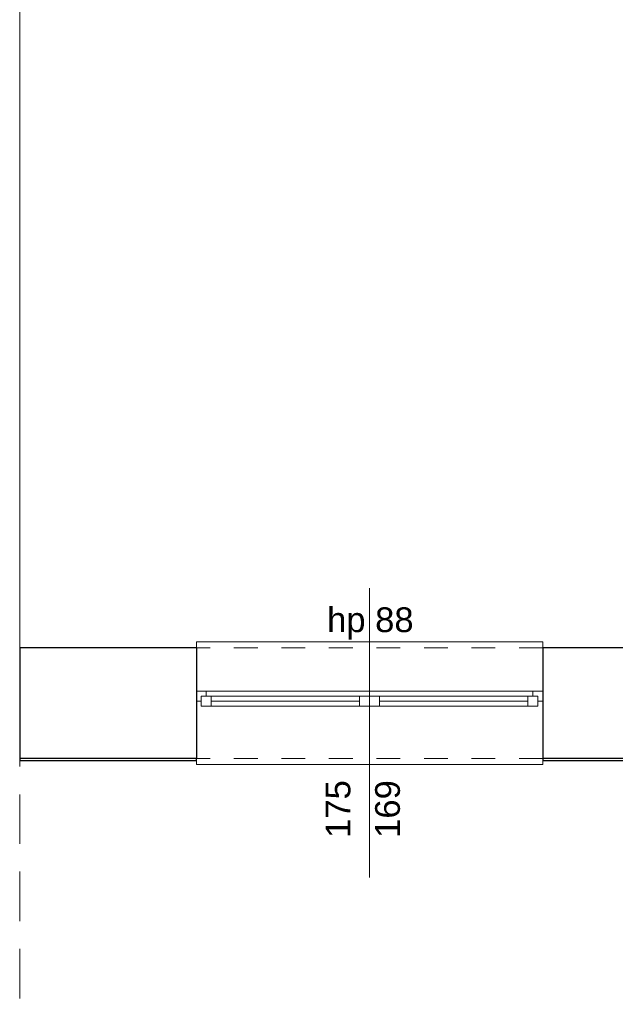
# Model space of a CAD drawing. Header units: centimetres. Extents: x -450 to 939, y -970 to 494.
# Tile 2 of 6: x -450 to -149, y -430 to 67. Entities that reach past the tile are written whole.
import ezdxf

# ---------------------------------------------------------------- set-up
doc = ezdxf.new("R2010")
doc.units = ezdxf.units.CM
doc.header["$MEASUREMENT"] = 0
for name, pattern in [('Przerywana', [24, 12, -12]), ('Przerywana długa', [39, 25, -14]), ('Wipeout_Contour', [100, 0, -100])]:
    doc.linetypes.add(name, pattern=pattern)
for name, color, linetype in [('220 - ŚCIANY WEWNĘTRZNE', 7, 'Continuous'), ('440-Stropy', 7, 'Continuous'), ('Okna Archicada', 7, 'Continuous')]:
    doc.layers.add(name, color=color, linetype=linetype)
for name, color, linetype, lineweight in [('220 - ŚCIANY WEWNĘTRZNE_Nr_pióra__27', 7, 'Continuous', 25), ('220-A Ściany_Nr_pióra__120', 7, 'Continuous', 13), ('220-Ściany_Nr_pióra__18', 9, 'Continuous', 13), ('440-Stropy_Nr_pióra__19', 255, 'Continuous', 0), ('Okna Archicada_Nr_pióra__23', 7, 'Continuous', 15), ('Okna Archicada_Nr_pióra__27', 7, 'Continuous', 25), ('Okna Archicada_Nr_pióra__3', 7, 'Continuous', 13), ('Znaczniki okien Archicada_Nr_pióra__45', 7, 'Continuous', 15), ('Znaczniki okien Archicada_Nr_pióra__7', 7, 'Continuous', 13)]:
    doc.layers.add(name, color=color, linetype=linetype, lineweight=lineweight)
doc.styles.add('STYL_AUTOMATYCZNY_1', font='arial.ttf')

msp = doc.modelspace()

# ---------------------------------------------------------------- hatches: boundary and pattern name
at = {"layer": '220-Ściany_Nr_pióra__18', "linetype": 'Continuous', "lineweight": 13}
h = msp.add_hatch(dxfattribs=at)
h.set_pattern_fill('Podwójny_szraf_1_4_0001', color=9, style=0, pattern_type=2)
h.set_pattern_definition([(45, (0, 0), (-22.981, 22.981), []), (45, (-4.596, 4.596), (-22.981, 22.981), [])])
h.paths.add_polyline_path([(-449.86, -250.47), (-41.84, -250.47), (-41.84, 228.03), (282.38, 228.03), (282.38, 169.03), (245.38, 169.03), (245.38, -250.47), (282.38, -250.47), (282.38, -960.47), (367.7, -960.47), (367.7, 228.03), (367.7, 390.38), (-60.62, 390.38), (-449.86, 390.38)])

# ---------------------------------------------------------------- next in the draw order: wipeouts: each hides what was drawn before it
at = {"color": 254, "linetype": 'Wipeout_Contour', "lineweight": 0, "ltscale": 4562.873072}
msp.add_wipeout([(-449.86, 390.38), (-449.86, -250.47), (282.38, -250.47), (282.38, -960.47), (367.7, -960.47), (367.7, -351.72), (367.7, 390.38)], dxfattribs=at).dxf.layer = '440-Stropy'

# ---------------------------------------------------------------- next in the draw order: linework, layer by layer
at = {"layer": '440-Stropy_Nr_pióra__19', "color": 255, "linetype": 'Continuous', "lineweight": 0, "flags": 128}
msp.add_lwpolyline([(-449.86, 390.38), (-449.86, -250.47), (282.38, -250.47), (282.38, -960.47), (367.7, -960.47), (367.7, -351.72), (367.7, 390.38)], close=True, dxfattribs=at)

# ---------------------------------------------------------------- next in the draw order: wipeouts: each hides what was drawn before it
at = {"color": 254, "linetype": 'Wipeout_Contour', "lineweight": 0, "ltscale": 1971.404916}
msp.add_wipeout([(-449.86, -250.47), (-449.86, -306.47), (-360.62, -306.47), (-360.62, -250.47)], dxfattribs=at).dxf.layer = '220 - ŚCIANY WEWNĘTRZNE'
at = {"color": 254, "linetype": 'Wipeout_Contour', "lineweight": 0, "ltscale": 1227.651615}
msp.add_wipeout([(-15.46, -250.47), (-185.62, -250.47), (-185.62, -306.47), (-15.46, -306.47)], dxfattribs=at).dxf.layer = '220 - ŚCIANY WEWNĘTRZNE'

# ---------------------------------------------------------------- next in the draw order: linework, layer by layer
at = {"layer": '220 - ŚCIANY WEWNĘTRZNE_Nr_pióra__27', "color": 7, "linetype": 'Continuous', "lineweight": 25}
for p, q in [((-360.62, -250.47), (-360.62, -272.47)), ((-185.62, -250.47), (-185.62, -272.47)), ((-360.62, -272.47), (-360.62, -277.47)), ((-185.62, -272.47), (-185.62, -277.47)), ((-360.62, -277.47), (-360.62, -306.47)), ((-185.62, -277.47), (-185.62, -306.47))]:
    msp.add_line(p, q, dxfattribs=at)
at = {"layer": '220 - ŚCIANY WEWNĘTRZNE_Nr_pióra__27', "color": 7, "linetype": 'Continuous', "lineweight": 25, "flags": 128}
for points in [[(-360.62, -250.47), (-449.86, -250.47)], [(-449.86, -250.47), (-449.86, -306.47)], [(-41.84, -250.47), (-185.62, -250.47)], [(-449.86, -306.47), (-360.62, -306.47)], [(-185.62, -306.47), (-15.46, -306.47)]]:
    msp.add_lwpolyline(points, dxfattribs=at)

# ---------------------------------------------------------------- next in the draw order: wipeouts: each hides what was drawn before it
at = {"color": 254, "linetype": 'Wipeout_Contour', "lineweight": 0, "ltscale": 2278.314239}
msp.add_wipeout([(-185.62, -272.47), (-185.62, -250.47), (-185.62, -247.47), (-360.62, -247.47), (-360.62, -250.47), (-360.62, -272.47)], dxfattribs=at).dxf.layer = 'Okna Archicada'
at = {"color": 254, "linetype": 'Wipeout_Contour', "lineweight": 0, "ltscale": 2456.71487}
msp.add_wipeout([(-360.62, -277.47), (-360.62, -306.47), (-360.62, -309.47), (-185.62, -309.47), (-185.62, -306.47), (-185.62, -277.47)], dxfattribs=at).dxf.layer = 'Okna Archicada'

# ---------------------------------------------------------------- next in the draw order: linework, layer by layer
at = {"layer": 'Okna Archicada_Nr_pióra__3', "color": 7, "linetype": 'Continuous', "lineweight": 13}
for p, q in [((-185.62, -247.47), (-360.62, -247.47)), ((-360.62, -247.47), (-360.62, -250.47)), ((-185.62, -250.47), (-185.62, -247.47)), ((-360.62, -309.47), (-360.62, -306.47)), ((-185.62, -306.47), (-185.62, -309.47)), ((-185.62, -309.47), (-360.62, -309.47))]:
    msp.add_line(p, q, dxfattribs=at)
at = {"layer": 'Okna Archicada_Nr_pióra__3', "color": 7, "linetype": 'Przerywana', "lineweight": 13}
for p, q in [((-185.62, -250.47), (-360.62, -250.47)), ((-185.62, -306.47), (-360.62, -306.47))]:
    msp.add_line(p, q, dxfattribs=at)

# ---------------------------------------------------------------- next in the draw order: texts
at = {"layer": 'Znaczniki okien Archicada_Nr_pióra__7', "color": 7, "lineweight": 13, "insert": (-294.57, -246.38), "char_height": 12.5, "attachment_point": 7, "style": 'STYL_AUTOMATYCZNY_1'}
msp.add_mtext('\\A1;{\\pql;\\pt0;\\fArial|b0|i0|c238|p0;\\W1.000000;hp 88\\fArial|b0|i0|c238|p0;\\W1.000000;\\A1{\\H.66x;\\S^  ;}\\fArial|b0|i0|c238|p0;\\W1.000000;\\fArial|b0|i0|c238|p0;\\W1.000000;}', dxfattribs=at)

# ---------------------------------------------------------------- next in the draw order: wipeouts: each hides what was drawn before it
at = {"color": 254, "linetype": 'Wipeout_Contour', "lineweight": 0, "ltscale": 2709.049299}
msp.add_wipeout([(-360.62, -272.47), (-360.62, -277.47), (-358.12, -277.47), (-358.12, -274.97), (-355.62, -274.97), (-355.62, -272.47)], dxfattribs=at).dxf.layer = 'Okna Archicada'
at = {"color": 254, "linetype": 'Wipeout_Contour', "lineweight": 0, "ltscale": 1999.014086}
msp.add_wipeout([(-185.62, -277.47), (-185.62, -272.47), (-190.62, -272.47), (-190.62, -274.97), (-188.12, -274.97), (-188.12, -277.47)], dxfattribs=at).dxf.layer = 'Okna Archicada'

# ---------------------------------------------------------------- next in the draw order: linework, layer by layer
at = {"layer": 'Okna Archicada_Nr_pióra__27', "color": 7, "linetype": 'Continuous', "lineweight": 25}
for p, q in [((-360.62, -250.47), (-360.62, -272.47)), ((-185.62, -250.47), (-185.62, -272.47)), ((-360.62, -272.47), (-360.62, -277.47)), ((-360.62, -272.47), (-360.62, -277.47)), ((-185.62, -272.47), (-185.62, -277.47)), ((-185.62, -272.47), (-185.62, -277.47)), ((-360.62, -277.47), (-360.62, -306.47)), ((-185.62, -277.47), (-185.62, -306.47))]:
    msp.add_line(p, q, dxfattribs=at)

# ---------------------------------------------------------------- next in the draw order: wipeouts: each hides what was drawn before it
at = {"color": 254, "linetype": 'Wipeout_Contour', "lineweight": 0, "ltscale": 2887.585923}
msp.add_wipeout([(-268.12, -279.97), (-193.12, -279.97), (-193.12, -274.97), (-190.62, -274.97), (-190.62, -272.47), (-273.12, -272.47), (-273.12, -274.97), (-268.12, -274.97)], dxfattribs=at).dxf.layer = 'Okna Archicada'

# ---------------------------------------------------------------- next in the draw order: linework, layer by layer
at = {"layer": 'Okna Archicada_Nr_pióra__23', "color": 7, "linetype": 'Continuous', "lineweight": 15}
msp.add_line((-190.62, -272.47), (-185.62, -272.47), dxfattribs=at)

# ---------------------------------------------------------------- next in the draw order: wipeouts: each hides what was drawn before it
at = {"color": 254, "linetype": 'Wipeout_Contour', "lineweight": 0, "ltscale": 2036.300223}
msp.add_wipeout([(-449.86, -307.47), (-360.62, -307.47), (-360.62, -306.47), (-449.86, -306.47)], dxfattribs=at).dxf.layer = '220 - ŚCIANY WEWNĘTRZNE'
at = {"color": 254, "linetype": 'Wipeout_Contour', "lineweight": 0, "ltscale": 1332.641577}
msp.add_wipeout([(-185.62, -307.47), (-20.62, -307.47), (-20.62, -306.47), (-185.62, -306.47)], dxfattribs=at).dxf.layer = '220 - ŚCIANY WEWNĘTRZNE'
at = {"color": 254, "linetype": 'Wipeout_Contour', "lineweight": 0, "ltscale": 1550.371835}
msp.add_wipeout([(-273.12, -274.97), (-273.12, -279.97), (-268.12, -279.97), (-268.12, -274.97)], dxfattribs=at).dxf.layer = 'Okna Archicada'
at = {"color": 254, "linetype": 'Wipeout_Contour', "lineweight": 0, "ltscale": 1346.579406}
msp.add_wipeout([(-188.12, -279.97), (-188.12, -274.97), (-193.12, -274.97), (-193.12, -279.97)], dxfattribs=at).dxf.layer = 'Okna Archicada'

# ---------------------------------------------------------------- next in the draw order: linework, layer by layer
at = {"layer": '220 - ŚCIANY WEWNĘTRZNE_Nr_pióra__27', "color": 7, "linetype": 'Continuous', "lineweight": 25, "flags": 128}
for points in [[(-360.62, -306.47), (-449.86, -306.47)], [(-449.86, -306.47), (-449.86, -307.47)], [(-449.86, -307.47), (-360.62, -307.47)], [(-360.62, -307.47), (-360.62, -306.47)], [(-20.62, -306.47), (-185.62, -306.47)], [(-185.62, -306.47), (-185.62, -307.47)], [(-185.62, -307.47), (-20.62, -307.47)]]:
    msp.add_lwpolyline(points, dxfattribs=at)
at = {"layer": '220-A Ściany_Nr_pióra__120', "color": 7, "linetype": 'Przerywana długa', "lineweight": 13}
msp.add_line((-449.86, -427.5), (-449.86, 390.38), dxfattribs=at)
at = {"layer": 'Okna Archicada_Nr_pióra__23', "color": 7, "linetype": 'Continuous', "lineweight": 15}
for p, q in [((-190.62, -274.97), (-190.62, -272.47)), ((-188.12, -274.97), (-190.62, -274.97)), ((-188.12, -277.47), (-188.12, -274.97)), ((-188.12, -274.97), (-188.12, -279.97)), ((-185.62, -277.47), (-188.12, -277.47))]:
    msp.add_line(p, q, dxfattribs=at)

# ---------------------------------------------------------------- next in the draw order: wipeouts: each hides what was drawn before it
at = {"color": 254, "linetype": 'Wipeout_Contour', "lineweight": 0, "ltscale": 3354.137249}
msp.add_wipeout([(-353.12, -279.97), (-278.12, -279.97), (-278.12, -274.97), (-273.12, -274.97), (-273.12, -272.47), (-355.62, -272.47), (-355.62, -274.97), (-353.12, -274.97)], dxfattribs=at).dxf.layer = 'Okna Archicada'
at = {"color": 254, "linetype": 'Wipeout_Contour', "lineweight": 0, "ltscale": 1447.720807}
msp.add_wipeout([(-268.12, -274.97), (-268.12, -279.97), (-193.12, -279.97), (-193.12, -274.97)], dxfattribs=at).dxf.layer = 'Okna Archicada'

# ---------------------------------------------------------------- next in the draw order: linework, layer by layer
at = {"layer": 'Okna Archicada_Nr_pióra__23', "color": 7, "linetype": 'Continuous', "lineweight": 15}
for p, q in [((-360.62, -272.47), (-355.62, -272.47)), ((-268.12, -274.97), (-268.12, -279.97)), ((-268.12, -274.97), (-193.12, -274.97)), ((-193.12, -277.47), (-268.12, -277.47)), ((-193.12, -279.97), (-193.12, -274.97)), ((-193.12, -274.97), (-188.12, -274.97)), ((-193.12, -279.97), (-268.12, -279.97)), ((-188.12, -279.97), (-193.12, -279.97))]:
    msp.add_line(p, q, dxfattribs=at)
at = {"layer": 'Okna Archicada_Nr_pióra__3', "color": 7, "linetype": 'Continuous', "lineweight": 13}
for p, q in [((-355.62, -272.47), (-273.12, -272.47)), ((-273.12, -272.47), (-190.62, -272.47)), ((-193.12, -279.97), (-268.12, -279.97))]:
    msp.add_line(p, q, dxfattribs=at)

# ---------------------------------------------------------------- next in the draw order: wipeouts: each hides what was drawn before it
at = {"color": 254, "linetype": 'Wipeout_Contour', "lineweight": 0, "ltscale": 1804.253891}
msp.add_wipeout([(-358.12, -274.97), (-358.12, -279.97), (-353.12, -279.97), (-353.12, -274.97)], dxfattribs=at).dxf.layer = 'Okna Archicada'
at = {"color": 254, "linetype": 'Wipeout_Contour', "lineweight": 0, "ltscale": 1564.401331}
msp.add_wipeout([(-273.12, -279.97), (-273.12, -274.97), (-278.12, -274.97), (-278.12, -279.97)], dxfattribs=at).dxf.layer = 'Okna Archicada'

# ---------------------------------------------------------------- next in the draw order: linework, layer by layer
at = {"layer": 'Okna Archicada_Nr_pióra__23', "color": 7, "linetype": 'Continuous', "lineweight": 15}
for p, q in [((-355.62, -272.47), (-355.62, -274.97)), ((-358.12, -277.47), (-360.62, -277.47)), ((-355.62, -274.97), (-358.12, -274.97)), ((-358.12, -274.97), (-358.12, -277.47)), ((-358.12, -279.97), (-358.12, -274.97)), ((-273.12, -274.97), (-268.12, -274.97)), ((-273.12, -279.97), (-273.12, -274.97)), ((-273.12, -274.97), (-273.12, -279.97)), ((-268.12, -279.97), (-273.12, -279.97))]:
    msp.add_line(p, q, dxfattribs=at)
at = {"layer": 'Znaczniki okien Archicada_Nr_pióra__45', "color": 7, "linetype": 'Continuous', "lineweight": 15}
msp.add_line((-273.12, -366.47), (-273.12, -220.47), dxfattribs=at)

# ---------------------------------------------------------------- next in the draw order: wipeouts: each hides what was drawn before it
at = {"color": 254, "linetype": 'Wipeout_Contour', "lineweight": 0, "ltscale": 1683.82671}
msp.add_wipeout([(-353.12, -274.97), (-353.12, -279.97), (-278.12, -279.97), (-278.12, -274.97)], dxfattribs=at).dxf.layer = 'Okna Archicada'

# ---------------------------------------------------------------- next in the draw order: linework, layer by layer
at = {"layer": 'Okna Archicada_Nr_pióra__23', "color": 7, "linetype": 'Continuous', "lineweight": 15}
for p, q in [((-358.12, -274.97), (-353.12, -274.97)), ((-353.12, -274.97), (-353.12, -279.97)), ((-353.12, -274.97), (-278.12, -274.97)), ((-278.12, -277.47), (-353.12, -277.47)), ((-278.12, -279.97), (-278.12, -274.97)), ((-278.12, -274.97), (-273.12, -274.97)), ((-353.12, -279.97), (-358.12, -279.97)), ((-278.12, -279.97), (-353.12, -279.97)), ((-273.12, -279.97), (-278.12, -279.97))]:
    msp.add_line(p, q, dxfattribs=at)
at = {"layer": 'Okna Archicada_Nr_pióra__3', "color": 7, "linetype": 'Continuous', "lineweight": 13}
msp.add_line((-278.12, -279.97), (-353.12, -279.97), dxfattribs=at)

# ---------------------------------------------------------------- next in the draw order: texts
at = {"layer": 'Znaczniki okien Archicada_Nr_pióra__7', "color": 7, "lineweight": 13, "char_height": 12.5, "attachment_point": 7, "rotation": 90, "style": 'STYL_AUTOMATYCZNY_1'}
for s, insert in [('\\A1;{\\pql;\\pt0;\\fArial|b0|i0|c238|p0;\\W1.000000;175\\fArial|b0|i0|c238|p0;\\W1.000000;\\A1{\\H.66x;\\S^  ;}\\fArial|b0|i0|c238|p0;\\W1.000000;\\fArial|b0|i0|c238|p0;\\W1.000000;}', (-279.16, -346.47)), ('\\A1;{\\pql;\\pt0;\\fArial|b0|i0|c238|p0;\\W1.000000;169\\fArial|b0|i0|c238|p0;\\W1.000000;\\A1{\\H.66x;\\S^  ;}\\fArial|b0|i0|c238|p0;\\W1.000000;\\fArial|b0|i0|c238|p0;\\W1.000000;}', (-254.16, -346.47))]:
    msp.add_mtext(s, dxfattribs=dict(at, insert=insert))

doc.saveas('drawing.dxf')
